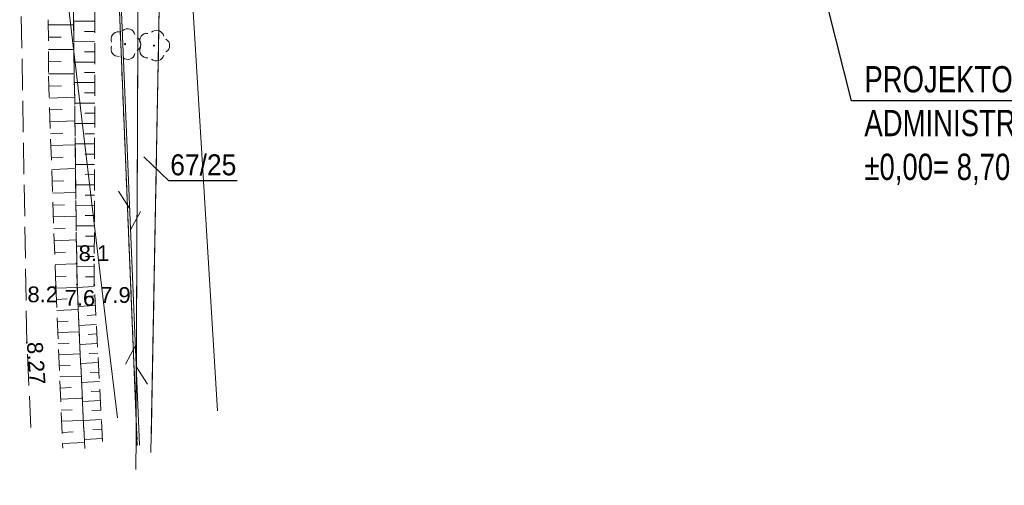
# Model space of a CAD drawing. Extents: x -3 to 10956327, y 0 to 11904415.
# Tile 6 of 15: x 5478128 to 5478175, y 5952168 to 5952191. Entities that reach past the tile are written whole.
import ezdxf

# ---------------------------------------------------------------- set-up
doc = ezdxf.new("R2010")
doc.units = 0
doc.header["$LTSCALE"] = 0.5
for name, pattern in [('2 1', [3, 2, -1]), ('3 1', [4, 3, -1]), ('EGKK', [4, 3, -1]), ('EGUG', [2, 1, -1])]:
    doc.linetypes.add(name, pattern=pattern)
doc.layers.add('--OPISY', color=7, linetype='Continuous')
doc.layers.add('Strzałka', color=251, linetype='Continuous')
for name, color, linetype, lineweight in [('--zagosp', 7, 'Continuous', 0), ('EGDE', 7, 'Continuous', 20), ('EGDE_O', 7, 'Continuous', 20), ('EGKK', 251, 'Continuous', 20), ('EGUG', 251, 'Continuous', 20), ('OTK', 251, 'Continuous', 20), ('OTR', 251, 'Continuous', 20), ('OTRN', 251, 'Continuous', 20), ('OTRN_O', 251, 'Continuous', 18), ('OTRS', 251, 'Continuous', 20), ('OTRS_O', 251, 'Continuous', 18), ('OTZ', 3, 'Continuous', 20), ('SUK', 251, 'Continuous', 20), ('SUT', 251, 'Continuous', 20)]:
    doc.layers.add(name, color=color, linetype=linetype, lineweight=lineweight)
doc.styles.add('1-500', font='arial.ttf', dxfattribs={"width": 0.75, "height": 1.25})
doc.styles.add('BDOT', font='Arial.ttf', dxfattribs={"width": 0.9})
doc.styles.add('EGiB', font='Arial.ttf', dxfattribs={"width": 0.9})
doc.styles.add('STYL-1', font='arial.ttf', dxfattribs={"width": 0.75})
doc.linetypes.add('SUTP', pattern='A,7.5,[50,msgB.shx,S=1,R=0,X=0,Y=0],15,[50,msgB.shx,S=1,R=180,X=0,Y=0],7.5', length=30)

# ---------------------------------------------------------------- blocks, each defined once
blk = doc.blocks.new('OTRN')
at = {"layer": 'OTRN', "color": 0, "const_width": 0.09}
blk.add_lwpolyline([(-0.045, 0, 1), (0.045, 0, 1)], format="xyb", close=True, dxfattribs=at)
at = {"layer": 'OTRN_O', "color": 0, "style": 'BDOT'}
blk.add_attdef('RZEDNA', (0.514, 0.515), '', height=1.5, dxfattribs=at)
blk = doc.blocks.new('OTZL')
at = {"layer": 'OTZ', "color": 0, "lineweight": 18, "const_width": 0.1}
blk.add_lwpolyline([(-0.05, 0, 1), (0.05, 0, 1)], format="xyb", close=True, dxfattribs=at)
at = {"layer": 'OTZ', "color": 0, "lineweight": 18}
for centre, start, end in [((-0.647, 0.47), 84, 204), ((0.247, 0.761), 12, 132), ((0.8, 0), 300, 60), ((-0.647, -0.47), 156, 276), ((0.247, -0.761), 228, 348)]:
    blk.add_arc(centre, 0.7, start, end, dxfattribs=at)
blk = doc.blocks.new('OTRS')
at = {"layer": 'OTRS', "color": 0, "lineweight": -3, "const_width": 0.09}
blk.add_lwpolyline([(-0.045, 0, 1), (0.045, 0, 1)], format="xyb", close=True, dxfattribs=at)
at = {"layer": 'OTRS_O', "color": 0, "style": 'BDOT'}
blk.add_attdef('RZEDNA', (0.514, 0.515), '', height=1.5, dxfattribs=at)
blk = doc.blocks.new('SUTP')
at = {"layer": 'SUT', "color": 0, "lineweight": 18}
for p, q in [((-1, 0.268), (0, 2)), ((1, -1.732), (0, 0))]:
    blk.add_line(p, q, dxfattribs=at)

msp = doc.modelspace()

# ---------------------------------------------------------------- linework, layer by layer
at = {"layer": '--OPISY'}
msp.add_lwpolyline([(5478186.359, 5952186.641), (5478167.886, 5952186.641), (5478163.043, 5952205.801)], dxfattribs=at)
at = {"layer": 'EGDE', "lineweight": 18}
for points in [[(5478138.643, 5952261.948), (5478135.96, 5952225.92), (5478183.22, 5952225.18), (5478182.42, 5952197.17), (5478135.06, 5952197.9), (5478134.54, 5952169.916)], [(5478133.87, 5952170.732), (5478132.75, 5952197.94), (5478131.99, 5952216.23), (5478132.73, 5952225.97), (5478135.46, 5952261.562)], [(5478134.548, 5952170.371), (5478135.06, 5952197.9), (5478132.75, 5952197.94), (5478133.89, 5952170.239)]]:
    msp.add_lwpolyline(points, dxfattribs=at)
at = {"layer": 'EGKK', "color": 82, "linetype": 'EGKK', "lineweight": 18, "true_color": 0x24bc24}
msp.add_lwpolyline([(5478134.569, 5952171.505), (5478134.566, 5952171.323)], dxfattribs=at)
at = {"layer": 'EGUG', "linetype": 'EGUG', "lineweight": 18}
for points in [[(5478134.566, 5952171.322), (5478135.06, 5952197.9), (5478135.96, 5952225.92), (5478138.641, 5952261.913)], [(5478133.878, 5952170.536), (5478132.75, 5952197.94), (5478131.99, 5952216.23), (5478132.73, 5952225.97), (5478135.479, 5952261.807)], [(5478135.458, 5952261.531), (5478132.73, 5952225.97), (5478131.99, 5952216.23), (5478132.75, 5952197.94), (5478133.841, 5952171.424)], [(5478201.197, 5952247.222), (5478186.09, 5952245.8), (5478183.22, 5952225.18), (5478182.42, 5952197.17), (5478135.06, 5952197.9), (5478134.54, 5952169.967)]]:
    msp.add_lwpolyline(points, dxfattribs=at)
at = {"layer": 'OTK', "linetype": '3 1', "lineweight": 18}
msp.add_lwpolyline([(5478128.828, 5952171.097), (5478128.63, 5952175.15), (5478128.21, 5952200), (5478128.68, 5952218.43), (5478128.8, 5952220.95), (5478128.95, 5952224.6), (5478129.06, 5952228.05), (5478130.35, 5952248.13), (5478131.12, 5952258.45), (5478131.23, 5952259.771)], dxfattribs=at)
at = {"layer": 'OTR'}
for p, q in [((5478129.654, 5952190.251), (5478130.86, 5952190.255)), ((5478131.875, 5952190.427), (5478130.857, 5952190.43)), ((5478131.873, 5952189.941), (5478131.369, 5952189.942)), ((5478129.655, 5952189.669), (5478130.261, 5952189.671)), ((5478131.872, 5952189.454), (5478130.87, 5952189.457)), ((5478129.657, 5952189.087), (5478130.875, 5952189.09)), ((5478131.871, 5952188.968), (5478131.373, 5952188.969)), ((5478129.658, 5952188.505), (5478130.27, 5952188.507)), ((5478131.869, 5952188.481), (5478130.883, 5952188.484)), ((5478129.66, 5952187.923), (5478130.89, 5952187.926)), ((5478131.868, 5952187.995), (5478131.378, 5952187.996)), ((5478131.867, 5952187.508), (5478130.895, 5952187.511)), ((5478129.677, 5952187.341), (5478130.287, 5952187.362)), ((5478131.865, 5952187.022), (5478131.383, 5952187.023)), ((5478129.697, 5952186.775), (5478130.904, 5952186.817)), ((5478131.864, 5952186.535), (5478130.908, 5952186.538)), ((5478129.716, 5952186.209), (5478130.314, 5952186.23)), ((5478131.863, 5952186.049), (5478131.388, 5952186.05)), ((5478129.736, 5952185.643), (5478130.919, 5952185.685)), ((5478131.861, 5952185.562), (5478130.92, 5952185.565)), ((5478129.756, 5952185.078), (5478130.341, 5952185.098)), ((5478131.86, 5952185.075), (5478131.393, 5952185.077)), ((5478131.859, 5952184.589), (5478130.933, 5952184.592)), ((5478129.776, 5952184.512), (5478130.934, 5952184.552)), ((5478131.857, 5952184.102), (5478131.398, 5952184.104)), ((5478129.795, 5952183.946), (5478130.368, 5952183.966)), ((5478129.815, 5952183.38), (5478130.948, 5952183.42)), ((5478131.856, 5952183.616), (5478130.946, 5952183.618)), ((5478129.835, 5952182.814), (5478130.395, 5952182.834)), ((5478131.855, 5952183.129), (5478131.403, 5952183.131)), ((5478129.855, 5952182.248), (5478130.963, 5952182.287)), ((5478131.853, 5952182.643), (5478130.958, 5952182.645)), ((5478131.852, 5952182.156), (5478131.408, 5952182.158)), ((5478129.875, 5952181.683), (5478130.422, 5952181.702)), ((5478131.851, 5952181.67), (5478130.971, 5952181.672)), ((5478129.894, 5952181.117), (5478130.978, 5952181.155)), ((5478131.849, 5952181.183), (5478131.413, 5952181.184)), ((5478129.914, 5952180.551), (5478130.45, 5952180.57)), ((5478131.848, 5952180.697), (5478130.984, 5952180.699)), ((5478129.934, 5952179.985), (5478130.992, 5952180.022)), ((5478131.846, 5952180.21), (5478131.418, 5952180.211)), ((5478129.954, 5952179.419), (5478130.477, 5952179.438)), ((5478131.845, 5952179.724), (5478130.996, 5952179.726)), ((5478131.844, 5952179.237), (5478131.423, 5952179.238)), ((5478129.974, 5952178.853), (5478131.007, 5952178.89)), ((5478131.842, 5952178.751), (5478131.009, 5952178.753)), ((5478129.993, 5952178.288), (5478130.504, 5952178.306)), ((5478131.841, 5952178.264), (5478131.428, 5952178.265)), ((5478130.014, 5952177.722), (5478131.026, 5952177.766)), ((5478131.844, 5952177.811), (5478131.026, 5952177.767)), ((5478130.037, 5952177.195), (5478130.544, 5952177.217)), ((5478131.868, 5952177.359), (5478131.458, 5952177.337)), ((5478130.06, 5952176.668), (5478131.076, 5952176.712)), ((5478131.892, 5952176.906), (5478131.069, 5952176.862)), ((5478130.083, 5952176.14), (5478130.592, 5952176.163)), ((5478131.917, 5952176.454), (5478131.504, 5952176.431)), ((5478131.941, 5952176.001), (5478131.112, 5952175.957)), ((5478130.106, 5952175.613), (5478131.126, 5952175.658)), ((5478131.965, 5952175.549), (5478131.549, 5952175.526)), ((5478130.129, 5952175.086), (5478130.64, 5952175.108)), ((5478131.99, 5952175.096), (5478131.155, 5952175.051)), ((5478130.152, 5952174.559), (5478131.176, 5952174.604)), ((5478132.014, 5952174.644), (5478131.595, 5952174.621)), ((5478130.174, 5952174.032), (5478130.688, 5952174.054)), ((5478132.038, 5952174.191), (5478131.198, 5952174.146)), ((5478130.197, 5952173.505), (5478131.226, 5952173.549)), ((5478132.063, 5952173.739), (5478131.641, 5952173.716)), ((5478130.22, 5952172.978), (5478130.736, 5952173)), ((5478132.087, 5952173.287), (5478131.24, 5952173.241)), ((5478130.243, 5952172.45), (5478131.276, 5952172.495)), ((5478132.136, 5952172.382), (5478131.283, 5952172.336)), ((5478132.111, 5952172.834), (5478131.687, 5952172.811)), ((5478130.266, 5952171.923), (5478130.783, 5952171.946)), ((5478132.16, 5952171.929), (5478131.732, 5952171.906)), ((5478132.185, 5952171.477), (5478131.326, 5952171.431)), ((5478130.289, 5952171.396), (5478131.326, 5952171.441)), ((5478132.209, 5952171.024), (5478131.778, 5952171.001)), ((5478130.312, 5952170.869), (5478130.831, 5952170.892)), ((5478132.233, 5952170.572), (5478131.369, 5952170.525)), ((5478130.335, 5952170.342), (5478131.375, 5952170.387))]:
    msp.add_line(p, q, dxfattribs=at)
at = {"layer": 'OTR', "linetype": '2 1', "lineweight": 18}
for points in [[(5478131.389, 5952170.103), (5478131.02, 5952177.9), (5478130.74, 5952199.46), (5478130.93, 5952216.73), (5478130.78, 5952218.43), (5478130.53, 5952218.92), (5478129.9, 5952218.27), (5478129.63, 5952199.49), (5478129.66, 5952187.82), (5478130.01, 5952177.81), (5478130.345, 5952170.112)], [(5478132.241, 5952170.434), (5478131.84, 5952177.88), (5478131.9, 5952199.5), (5478131.97, 5952218.27), (5478131.51, 5952218.87), (5478131.24, 5952218.45), (5478130.93, 5952216.73), (5478130.74, 5952199.46), (5478131.02, 5952177.9), (5478131.359, 5952170.742)]]:
    msp.add_lwpolyline(points, dxfattribs=at)
at = {"layer": 'Strzałka'}
msp.add_polyline3d([(5478138.636, 5952182.829, 0), (5478135.383, 5952182.829, 0), (5478134.201, 5952183.974, 0)], dxfattribs=at)
at = {"layer": 'SUK', "lineweight": 18}
for points in [[(5478132.942, 5952171.567), (5478132.46, 5952175.59), (5478129.6, 5952199.72), (5478132.13, 5952248.55)], [(5478137.704, 5952171.888), (5478135.32, 5952210.94), (5478137.17, 5952247.91)]]:
    msp.add_lwpolyline(points, dxfattribs=at)
at = {"layer": 'SUT', "linetype": '3 1', "lineweight": 18}
for points in [[(5478133.821, 5952169.105), (5478134, 5952207.05), (5478136.79, 5952259.85), (5478141.44, 5952266.25)], [(5478133.828, 5952170.469), (5478134, 5952207.05), (5478136.79, 5952259.85), (5478141.44, 5952266.25)]]:
    msp.add_lwpolyline(points, dxfattribs=at)
at = {"layer": 'SUT', "linetype": 'Continuous', "lineweight": 18, "flags": 128}
msp.add_lwpolyline([(5478136.83, 5952260.26), (5478132.65, 5952202.7), (5478133.996, 5952170.257)], dxfattribs=at)

# ---------------------------------------------------------------- block references
at = {"layer": 'OTRN'}
ref = msp.add_blockref('OTRN', (5478131, 5952178.91), dxfattribs=dict(at, xscale=0.5, yscale=0.5, zscale=0.5, rotation=360))
ref.add_attrib('RZEDNA', '8.1', (5478131.098, 5952179.02, 8.1), dxfattribs={"layer": 'OTRN_O', "color": 0, "height": 0.75, "style": 'BDOT'})
ref = msp.add_blockref('OTRN', (5478130.01, 5952177.81), dxfattribs=dict(at, xscale=0.5, yscale=0.5, zscale=0.5, rotation=360))
ref.add_attrib('RZEDNA', '8.2', (5478128.66, 5952177.06, 8.2), dxfattribs={"layer": 'OTRN_O', "color": 0, "height": 0.75, "style": 'BDOT'})
ref = msp.add_blockref('OTRN', (5478131.02, 5952177.9), dxfattribs=dict(at, xscale=0.5, yscale=0.5, zscale=0.5, rotation=360))
ref.add_attrib('RZEDNA', '7.6', (5478130.43, 5952176.89, 7.6), dxfattribs={"layer": 'OTRN_O', "color": 0, "height": 0.75, "style": 'BDOT'})
ref = msp.add_blockref('OTRN', (5478131.84, 5952177.88), dxfattribs=dict(at, xscale=0.5, yscale=0.5, zscale=0.5, rotation=360))
ref.add_attrib('RZEDNA', '7.9', (5478132.12, 5952177.03, 7.9), dxfattribs={"layer": 'OTRN_O', "color": 0, "height": 0.75, "style": 'BDOT'})
at = {"layer": 'OTRS'}
ref = msp.add_blockref('OTRS', (5478128.63, 5952175.15), dxfattribs=dict(at, xscale=0.5, yscale=0.5, zscale=0.5, rotation=360))
ref.add_attrib('RZEDNA', '8.27', (5478128.63, 5952175.15, 8.27), dxfattribs={"layer": 'OTRS_O', "color": 0, "height": 0.75, "rotation": 274.0852, "style": 'BDOT'})
at = {"layer": 'OTZ', "xscale": 0.5, "yscale": 0.5, "zscale": 0.5, "rotation": 360}
for p in [(5478133.31, 5952189.34), (5478134.68, 5952189.27)]:
    msp.add_blockref('OTZL', p, dxfattribs=at)
at = {"layer": 'SUT', "linetype": 'SUTP', "lineweight": 18, "xscale": 0.5, "yscale": 0.5, "zscale": 0.5}
for p, rotation in [((5478133.53, 5952181.498), 182.3754054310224), ((5478133.84, 5952174.004), 2.375405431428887)]:
    msp.add_blockref('SUTP', p, dxfattribs=dict(at, rotation=rotation))

# ---------------------------------------------------------------- texts
at = {"layer": '--OPISY', "insert": (5478168.5, 5952188.294), "char_height": 1.25, "width": 27.21426, "attachment_point": 1, "line_spacing_factor": 0.8, "style": '1-500'}
msp.add_mtext('\\pxsm1,;PROJEKTOWANY BUDYNEK  ADMINISTRACYJNY \\P{\\C1;%%P0,00= 8,70 m npm}', dxfattribs=at)
at = {"layer": '--zagosp', "linetype": 'Continuous', "insert": (5478116.163, 5952169.187), "char_height": 2, "width": 23.6515, "attachment_point": 1, "rotation": 0, "style": 'STYL-1'}
msp.add_mtext('LEGENDA:', dxfattribs=at)
at = {"layer": 'EGDE_O', "insert": (5478135.459, 5952183.084), "char_height": 1, "attachment_point": 7, "style": 'EGiB'}
msp.add_mtext('67/25\\P', dxfattribs=at)

doc.saveas('drawing.dxf')
